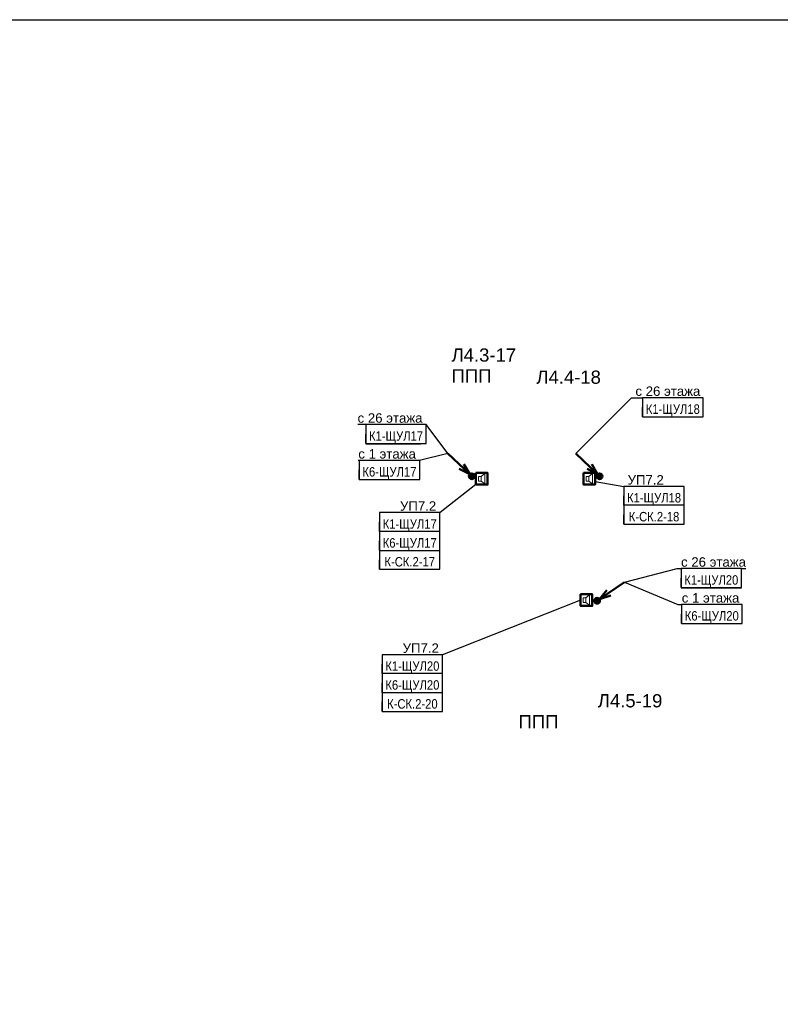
# Model space of a CAD drawing. Header units: millimetres. Extents: x -277772 to 277599, y -59564 to 282085.
# Tile 158 of 190: x 38121 to 58234, y -20849 to 5198. Entities that reach past the tile are written whole.
import ezdxf
from ezdxf import colors
from ezdxf.entities.mleader import LeaderData, LeaderLine
from ezdxf.enums import TextEntityAlignment as Align
from ezdxf.math import Vec2, Vec3

# ---------------------------------------------------------------- set-up
doc = ezdxf.new("R2018")
doc.units = ezdxf.units.MM
doc.set_wipeout_variables(frame=1)
doc.layers.add('UNPLOTTED', color=2, linetype='Continuous', plot=False)
for name, color, linetype, lineweight in [('КИП_выноска', 6, 'Continuous', 25), ('КИП_прибор', 140, 'Continuous', 50), ('КИП_трасса', 3, 'Continuous', 60)]:
    doc.layers.add(name, color=color, linetype=linetype, lineweight=lineweight)
doc.styles.add('CP.Text', font='arial.ttf')
doc.styles.add('GOST 2.304', font='arial.ttf', dxfattribs={"width": 0.85})
doc.linetypes.add('в трубе открыто', pattern='A,10,[133,ltypeshp.shx,S=0.75,R=0,X=-5,Y=2.5],-2.5,[130,ltypeshp.shx,S=2.5,R=-45,X=0,Y=0],-2.5', length=15)

# ---------------------------------------------------------------- blocks, each defined once
blk = doc.blocks.new('*U4')
at = {"color": 0}
blk.add_lwpolyline([(0, 410), (0, 0), (-569, 0), (-569, 410)], close=True, dxfattribs=at)
blk = doc.blocks.new('A$C449d8904')
blk.add_lwpolyline([(0, 309), (0, 0), (307, 0), (307, 309)], close=True)
at = {"lineweight": 18}
for points in [[(237, 17), (237, 292), (140, 216), (140, 91)], [(70, 216), (70, 91), (140, 91), (140, 216)]]:
    blk.add_lwpolyline(points, close=True, dxfattribs=at)
blk = doc.blocks.new('*U106')
at = {"lineweight": 50}
h = blk.add_hatch(color=256, dxfattribs=at)
h.dxf.hatch_style = 1
edge = h.paths.add_edge_path()
edge.add_arc((0, 0), 0.75, 34.4643, 394.4643)
for q in [(7.21, 4.95), (2.58, 2.86), (3.6, 1.38)]:
    blk.add_line((0.62, 0.42), q, dxfattribs=at)
blk.add_circle((0, 0), 0.75, dxfattribs=at)
blk = doc.blocks.new('_None')
blk = doc.blocks.new('*U58')
at = {"color": 0, "lineweight": 30, "width": 0.85, "flags": 104}
blk.add_attdef('ПРИМЕЧАНИЕ_2', text='', height=2.5, dxfattribs=at).set_placement((8, -7.53), align=Align.BOTTOM_CENTER)
at = {"color": 0, "lineweight": 30, "style": 'GOST 2.304', "width": 0.85}
for tag, p in [('ИМЯ_КАБЕЛЯ_2', (8, -7.5)), ('ИМЯ_КАБЕЛЯ_3', (8, -12.5)), ('ИМЯ_КАБЕЛЯ_4', (8, -17.5)), ('ИМЯ_КАБЕЛЯ_5', (8, -22.5)), ('ИМЯ_КАБЕЛЯ_6', (8, -27.5)), ('ИМЯ_КАБЕЛЯ_7', (8, -32.5)), ('ИМЯ_КАБЕЛЯ_8', (8, -37.5)), ('ИМЯ_КАБЕЛЯ_9', (8, -42.5))]:
    blk.add_attdef(tag, text='', height=2.5, dxfattribs=at).set_placement(p, align=Align.BOTTOM_CENTER)
at = {"linetype": 'Continuous'}
blk.add_wipeout([(0, 2.5), (16, 2.5), (16, -2.5), (0, -2.5)], dxfattribs=at)
at = {"color": 0}
blk.add_line((0, -2.5), (0, 0), dxfattribs=at)
at = {"color": 0, "linetype": 'Continuous'}
blk.add_lwpolyline([(0, -2.5), (16, -2.5), (16, 2.5), (0, 2.5)], close=True, dxfattribs=at)
at = {"color": 0, "linetype": 'Continuous', "lineweight": 30, "ltscale": 75, "width": 0.85, "flags": 104}
blk.add_attdef('ПРИМЕЧАНИЕ_1', text='', height=2.5, dxfattribs=at).set_placement((8, 3.61), align=Align.BOTTOM_CENTER)
at = {"color": 0, "lineweight": 30, "style": 'GOST 2.304', "width": 0.85}
blk.add_attdef('ИМЯ_КАБЕЛЯ_1', text='', height=2.5, dxfattribs=at).set_placement((8, -2.5), align=Align.BOTTOM_CENTER)
blk = doc.blocks.new('*U51')
at = {"lineweight": 50}
h = blk.add_hatch(color=256, dxfattribs=at)
h.dxf.hatch_style = 1
edge = h.paths.add_edge_path()
edge.add_arc((0, 0), 0.75, 136.2861, 496.2861)
for q in [(-6.32, 6.05), (-2.09, 3.24), (-3.33, 1.94)]:
    blk.add_line((-0.54, 0.52), q, dxfattribs=at)
blk.add_circle((0, 0), 0.75, dxfattribs=at)

msp = doc.modelspace()

# ---------------------------------------------------------------- linework, layer by layer
at = {"layer": 'КИП_трасса', "linetype": 'в трубе открыто', "ltscale": 100}
msp.add_line((53389, -10175), (53261, -10175), dxfattribs=at)

# ---------------------------------------------------------------- block references
at = {"layer": 'UNPLOTTED', "xscale": 100, "yscale": 100, "zscale": 100}
msp.add_blockref('*U4', (79632, -35802), dxfattribs=at)
at = {"layer": 'КИП_выноска', "xscale": 100, "yscale": 100, "zscale": 100}
for name, p in [('*U51', (50076, -6881)), ('*U51', (53456, -6881)), ('*U106', (53389, -10175))]:
    msp.add_blockref(name, p, dxfattribs=at)
at = {"layer": 'КИП_прибор'}
for p in [(53031, -7100), (52954, -10309)]:
    msp.add_blockref('A$C449d8904', p, dxfattribs=at)

# ---------------------------------------------------------------- texts
at = {"layer": 'UNPLOTTED', "style": 'CP.Text'}
for s, p in [('Л4.3-17', (49541, -3848)), ('ППП', (49541, -4400)), ('Л4.4-18', (51783, -4434)), ('Л4.5-19', (53408, -12994)), ('ППП', (51314, -13546))]:
    msp.add_text(s, height=350, dxfattribs=at).set_placement(p)

# ---------------------------------------------------------------- next in the draw order: leaders
at = {"layer": 'КИП_выноска'}
ml = msp.add_multileader_mtext('Standard', dxfattribs=at)
ml.set_content('с 26 этажа', color=256, style='CP.Text')
ml.set_leader_properties(color=256, linetype='ByLayer', lineweight=-1)
ml.set_arrow_properties(name='NONE')
ml.build(insert=Vec2(0, 0))
ml.multileader.update_dxf_attribs({"has_dogleg": 0, "text_left_attachment_type": 6, "text_right_attachment_type": 6, "dogleg_length": 0.5, "arrow_head_size": 300})
ctx = ml.context
ctx.base_point, ctx.char_height, ctx.arrow_head_size, ctx.landing_gap_size, ctx.plane_origin = Vec3(54303, -4804), 250, 300, 100, Vec3(60388, -7413)
ctx.left_attachment, ctx.right_attachment = 6, 6
notes = []
notes.append((ctx, [(0, (1, 1, 0), (54302, -4804), (1, 0), 0.5, [(0, [(52823, -6276)], 0, [])])]))
ctx.mtext.insert, ctx.mtext.width, ctx.mtext.flow_direction = Vec3(54403, -4504), 1767.11, 5
ctx.mtext.has_bg_fill, ctx.mtext.bg_color, ctx.mtext.bg_scale_factor, ctx.mtext.bg_transparency, ctx.mtext.use_window_bg_color = 1, -1027028792, 1.5, 0, 1
ml = msp.add_multileader_mtext('Standard', dxfattribs=at)
ml.set_content('с 26 этажа', color=256, style='CP.Text')
ml.set_leader_properties(color=256, linetype='ByLayer', lineweight=-1)
ml.set_arrow_properties(name='NONE')
ml.build(insert=Vec2(0, 0))
ml.multileader.update_dxf_attribs({"has_dogleg": 0, "text_left_attachment_type": 6, "text_right_attachment_type": 6, "dogleg_length": 0.5, "arrow_head_size": 300})
ctx = ml.context
ctx.base_point, ctx.char_height, ctx.arrow_head_size, ctx.landing_gap_size, ctx.plane_origin = Vec3(46984, -5514), 250, 300, 100, Vec3(53069, -8123)
ctx.left_attachment, ctx.right_attachment, ctx.text_align_type = 6, 6, 2
notes.append((ctx, [(1, (1, 1, 0), (48874, -5514), (-1, 0), 0.5, [(0, [(49444, -6276)], 0, [])])]))
ctx.mtext.insert, ctx.mtext.width, ctx.mtext.alignment, ctx.mtext.flow_direction = Vec3(48773, -5214), 1767.11, 3, 5
ctx.mtext.has_bg_fill, ctx.mtext.bg_color, ctx.mtext.bg_scale_factor, ctx.mtext.bg_transparency, ctx.mtext.use_window_bg_color = 1, -1027028792, 1.5, 0, 1
ml = msp.add_multileader_mtext('Standard', dxfattribs=at)
ml.set_content('УП7.2', color=256, style='CP.Text')
ml.set_leader_properties(color=256, linetype='ByLayer', lineweight=-1)
ml.set_arrow_properties(name='NONE')
ml.build(insert=Vec2(0, 0))
ml.multileader.update_dxf_attribs({"has_dogleg": 0, "text_left_attachment_type": 6, "text_right_attachment_type": 6, "dogleg_length": 0.5, "arrow_head_size": 300})
ctx = ml.context
ctx.base_point, ctx.char_height, ctx.arrow_head_size, ctx.landing_gap_size, ctx.plane_origin = Vec3(54096, -7149), 250, 300, 100, Vec3(56619, -9809)
ctx.left_attachment, ctx.right_attachment = 6, 6
notes.append((ctx, [(0, (1, 1, 0), (54095, -7149), (1, 0), 0.5, [(0, [(53338, -7023)], 0, [])])]))
ctx.mtext.insert, ctx.mtext.width, ctx.mtext.flow_direction = Vec3(54196, -6849), 1238.54, 5
ctx.mtext.has_bg_fill, ctx.mtext.bg_color, ctx.mtext.bg_scale_factor, ctx.mtext.bg_transparency, ctx.mtext.use_window_bg_color = 1, -1027028792, 1.5, 0, 1
ml = msp.add_multileader_mtext('Standard', dxfattribs=at)
ml.set_content('УП7.2', color=256, style='CP.Text')
ml.set_leader_properties(color=256, linetype='ByLayer', lineweight=-1)
ml.set_arrow_properties(name='NONE')
ml.build(insert=Vec2(0, 0))
ml.multileader.update_dxf_attribs({"has_dogleg": 0, "text_left_attachment_type": 6, "text_right_attachment_type": 6, "dogleg_length": 0.5, "arrow_head_size": 300})
ctx = ml.context
ctx.base_point, ctx.char_height, ctx.arrow_head_size, ctx.landing_gap_size, ctx.plane_origin = Vec3(48097, -7842), 250, 300, 100, Vec3(50159, -10502)
ctx.left_attachment, ctx.right_attachment, ctx.text_align_type = 6, 6, 2
notes.append((ctx, [(1, (1, 1, 0), (49236, -7842), (-1, 0), 0.5, [(0, [(50187, -7100)], 0, [])])]))
ctx.mtext.insert, ctx.mtext.width, ctx.mtext.alignment, ctx.mtext.flow_direction = Vec3(49135, -7542), 1238.54, 3, 5
ctx.mtext.has_bg_fill, ctx.mtext.bg_color, ctx.mtext.bg_scale_factor, ctx.mtext.bg_transparency, ctx.mtext.use_window_bg_color = 1, -1027028792, 1.5, 0, 1
ml = msp.add_multileader_mtext('Standard', dxfattribs=at)
ml.set_content('с 26 этажа', color=256, style='CP.Text')
ml.set_leader_properties(color=256, linetype='ByLayer', lineweight=-1)
ml.set_arrow_properties(name='NONE')
ml.build(insert=Vec2(0, 0))
ml.multileader.update_dxf_attribs({"has_dogleg": 0, "text_left_attachment_type": 6, "text_right_attachment_type": 6, "dogleg_length": 0.5, "arrow_head_size": 300})
ctx = ml.context
ctx.base_point, ctx.char_height, ctx.arrow_head_size, ctx.landing_gap_size, ctx.plane_origin = Vec3(55509, -9323), 250, 300, 100, Vec3(61594, -11932)
ctx.left_attachment, ctx.right_attachment = 6, 6
notes.append((ctx, [(0, (1, 1, 0), (55508, -9323), (1, 0), 0.5, [(0, [(54110, -9680)], 0, [])])]))
ctx.mtext.insert, ctx.mtext.width, ctx.mtext.flow_direction = Vec3(55609, -9023), 1767.11, 5
ctx.mtext.has_bg_fill, ctx.mtext.bg_color, ctx.mtext.bg_scale_factor, ctx.mtext.bg_transparency, ctx.mtext.use_window_bg_color = 1, -1027028792, 1.5, 0, 1
ml = msp.add_multileader_mtext('Standard', dxfattribs=at)
ml.set_content('УП7.2', color=256, style='CP.Text')
ml.set_leader_properties(color=256, linetype='ByLayer', lineweight=-1)
ml.set_arrow_properties(name='NONE')
ml.build(insert=Vec2(0, 0))
ml.multileader.update_dxf_attribs({"has_dogleg": 0, "text_left_attachment_type": 6, "text_right_attachment_type": 6, "dogleg_length": 0.5, "arrow_head_size": 300})
ctx = ml.context
ctx.base_point, ctx.char_height, ctx.arrow_head_size, ctx.landing_gap_size, ctx.plane_origin = Vec3(48166, -11601), 250, 300, 100, Vec3(50229, -14261)
ctx.left_attachment, ctx.right_attachment, ctx.text_align_type = 6, 6, 2
notes.append((ctx, [(1, (1, 1, 0), (49305, -11601), (-1, 0), 0.5, [(0, [(52954, -10154)], 0, [])])]))
ctx.mtext.insert, ctx.mtext.width, ctx.mtext.alignment, ctx.mtext.flow_direction = Vec3(49205, -11301), 1238.54, 3, 5
ctx.mtext.has_bg_fill, ctx.mtext.bg_color, ctx.mtext.bg_scale_factor, ctx.mtext.bg_transparency, ctx.mtext.use_window_bg_color = 1, -1027028792, 1.5, 0, 1
for ctx, leaders in notes:
    for number, flags, end, landing, length, lines in leaders:
        leader = LeaderData()
        leader.index, (leader.has_last_leader_line, leader.has_dogleg_vector, leader.attachment_direction) = number, flags
        leader.last_leader_point, leader.dogleg_vector, leader.dogleg_length = Vec3(end), Vec3(landing), length
        for number, points, colour, breaks in lines:
            line = LeaderLine()
            line.index, line.vertices, line.color, line.breaks = number, Vec3.list(points), colors.encode_raw_color(colour), breaks
            leader.lines.append(line)
        ctx.leaders.append(leader)

# ---------------------------------------------------------------- next in the draw order: block references
ref = msp.add_blockref('*U58', (54592, -5054), dxfattribs=dict(at, xscale=100, yscale=100, zscale=100))
lines = msp.add_mtext('\\W0.8500;', dxfattribs={"layer": '0', "color": 0, "linetype": 'Continuous', "lineweight": 30, "ltscale": 75, "insert": (55392, -4693), "char_height": 2.5, "attachment_point": 1})
ref.add_attrib('ПРИМЕЧАНИЕ_1', '', (55392, -4693), dxfattribs={"flags": 104}).embed_mtext(lines)
ref.add_attrib('ИМЯ_КАБЕЛЯ_1', 'К1-ЩУЛ18', dxfattribs={"layer": '0', "color": 0, "lineweight": 30, "height": 250, "style": 'GOST 2.304', "width": 0.85}).set_placement((55392, -5304), align=Align.BOTTOM_CENTER)
lines = msp.add_mtext('\\W0.8500;', dxfattribs={"layer": '0', "color": 0, "lineweight": 30, "insert": (55392, -5807), "char_height": 2.5, "attachment_point": 1})
ref.add_attrib('ПРИМЕЧАНИЕ_2', '', (55392, -5807), dxfattribs={"flags": 104}).embed_mtext(lines)
ref = msp.add_blockref('*U58', (54096, -7399), dxfattribs=dict(at, xscale=100, yscale=100, zscale=100))
lines = msp.add_mtext('\\W0.8500;', dxfattribs={"layer": '0', "color": 0, "linetype": 'Continuous', "lineweight": 30, "ltscale": 75, "insert": (54896, -7038), "char_height": 2.5, "attachment_point": 1})
ref.add_attrib('ПРИМЕЧАНИЕ_1', '', (54896, -7038), dxfattribs={"flags": 104}).embed_mtext(lines)
ref.add_attrib('ИМЯ_КАБЕЛЯ_1', 'К1-ЩУЛ18', dxfattribs={"layer": '0', "color": 0, "lineweight": 30, "height": 250, "style": 'GOST 2.304', "width": 0.85}).set_placement((54896, -7649), align=Align.BOTTOM_CENTER)
lines = msp.add_mtext('\\W0.8500;', dxfattribs={"layer": '0', "color": 0, "lineweight": 30, "insert": (54896, -8152), "char_height": 2.5, "attachment_point": 1})
ref.add_attrib('ПРИМЕЧАНИЕ_2', '', (54896, -8152), dxfattribs={"flags": 104}).embed_mtext(lines)
ref = msp.add_blockref('*U58', (47635, -8092), dxfattribs=dict(at, xscale=100, yscale=100, zscale=100))
lines = msp.add_mtext('\\W0.8500;', dxfattribs={"layer": '0', "color": 0, "linetype": 'Continuous', "lineweight": 30, "ltscale": 75, "insert": (48435, -7731), "char_height": 2.5, "attachment_point": 1})
ref.add_attrib('ПРИМЕЧАНИЕ_1', '', (48435, -7731), dxfattribs={"flags": 104}).embed_mtext(lines)
ref.add_attrib('ИМЯ_КАБЕЛЯ_1', 'К1-ЩУЛ17', dxfattribs={"layer": '0', "color": 0, "lineweight": 30, "height": 250, "style": 'GOST 2.304', "width": 0.85}).set_placement((48435, -8342), align=Align.BOTTOM_CENTER)
lines = msp.add_mtext('\\W0.8500;', dxfattribs={"layer": '0', "color": 0, "lineweight": 30, "insert": (48435, -8845), "char_height": 2.5, "attachment_point": 1})
ref.add_attrib('ПРИМЕЧАНИЕ_2', '', (48435, -8845), dxfattribs={"flags": 104}).embed_mtext(lines)
ref = msp.add_blockref('*U58', (47705, -11851), dxfattribs=dict(at, xscale=100, yscale=100, zscale=100))
lines = msp.add_mtext('\\W0.8500;', dxfattribs={"layer": '0', "color": 0, "linetype": 'Continuous', "lineweight": 30, "ltscale": 75, "insert": (48505, -11490), "char_height": 2.5, "attachment_point": 1})
ref.add_attrib('ПРИМЕЧАНИЕ_1', '', (48505, -11490), dxfattribs={"flags": 104}).embed_mtext(lines)
ref.add_attrib('ИМЯ_КАБЕЛЯ_1', 'К1-ЩУЛ20', dxfattribs={"layer": '0', "color": 0, "lineweight": 30, "height": 250, "style": 'GOST 2.304', "width": 0.85}).set_placement((48505, -12101), align=Align.BOTTOM_CENTER)
lines = msp.add_mtext('\\W0.8500;', dxfattribs={"layer": '0', "color": 0, "lineweight": 30, "insert": (48505, -12604), "char_height": 2.5, "attachment_point": 1})
ref.add_attrib('ПРИМЕЧАНИЕ_2', '', (48505, -12604), dxfattribs={"flags": 104}).embed_mtext(lines)
at = {"layer": 'КИП_прибор'}
msp.add_blockref('A$C449d8904', (50187, -7100), dxfattribs=at)

# ---------------------------------------------------------------- next in the draw order: leaders
at = {"layer": 'КИП_выноска'}
ml = msp.add_multileader_mtext('Standard', dxfattribs=at)
ml.set_content('с 1 этажа', color=256, style='CP.Text')
ml.set_leader_properties(color=256, linetype='ByLayer', lineweight=-1)
ml.set_arrow_properties(name='NONE')
ml.build(insert=Vec2(0, 0))
ml.multileader.update_dxf_attribs({"has_dogleg": 0, "text_left_attachment_type": 6, "text_right_attachment_type": 6, "dogleg_length": 0.5, "arrow_head_size": 300})
ctx = ml.context
ctx.base_point, ctx.char_height, ctx.arrow_head_size, ctx.landing_gap_size, ctx.plane_origin = Vec3(47003, -6463), 250, 300, 100, Vec3(53069, -9123)
ctx.left_attachment, ctx.right_attachment, ctx.text_align_type = 6, 6, 2
notes = []
notes.append((ctx, [(1, (1, 1, 0), (48698, -6463), (-1, 0), 0.5, [(0, [(49444, -6276)], 0, [])])]))
ctx.mtext.insert, ctx.mtext.width, ctx.mtext.alignment, ctx.mtext.flow_direction = Vec3(48598, -6163), 1647.48, 3, 5
ctx.mtext.has_bg_fill, ctx.mtext.bg_color, ctx.mtext.bg_scale_factor, ctx.mtext.bg_transparency, ctx.mtext.use_window_bg_color = 1, -1027028792, 1.5, 0, 1
ml = msp.add_multileader_mtext('Standard', dxfattribs=at)
ml.set_content('с 1 этажа', color=256, style='CP.Text')
ml.set_leader_properties(color=256, linetype='ByLayer', lineweight=-1)
ml.set_arrow_properties(name='NONE')
ml.build(insert=Vec2(0, 0))
ml.multileader.update_dxf_attribs({"has_dogleg": 0, "text_left_attachment_type": 6, "text_right_attachment_type": 6, "dogleg_length": 0.5, "arrow_head_size": 300})
ctx = ml.context
ctx.base_point, ctx.char_height, ctx.arrow_head_size, ctx.landing_gap_size, ctx.plane_origin = Vec3(55528, -10272), 250, 300, 100, Vec3(61594, -12932)
ctx.left_attachment, ctx.right_attachment = 6, 6
notes.append((ctx, [(0, (1, 1, 0), (55527, -10272), (1, 0), 0.5, [(0, [(54110, -9680)], 0, [])])]))
ctx.mtext.insert, ctx.mtext.width, ctx.mtext.flow_direction = Vec3(55628, -9972), 1647.48, 5
ctx.mtext.has_bg_fill, ctx.mtext.bg_color, ctx.mtext.bg_scale_factor, ctx.mtext.bg_transparency, ctx.mtext.use_window_bg_color = 1, -1027028792, 1.5, 0, 1
for ctx, leaders in notes:
    for number, flags, end, landing, length, lines in leaders:
        leader = LeaderData()
        leader.index, (leader.has_last_leader_line, leader.has_dogleg_vector, leader.attachment_direction) = number, flags
        leader.last_leader_point, leader.dogleg_vector, leader.dogleg_length = Vec3(end), Vec3(landing), length
        for number, points, colour, breaks in lines:
            line = LeaderLine()
            line.index, line.vertices, line.color, line.breaks = number, Vec3.list(points), colors.encode_raw_color(colour), breaks
            leader.lines.append(line)
        ctx.leaders.append(leader)

# ---------------------------------------------------------------- next in the draw order: block references
ref = msp.add_blockref('*U58', (47273, -5764), dxfattribs=dict(at, xscale=100, yscale=100, zscale=100))
lines = msp.add_mtext('\\W0.8500;', dxfattribs={"layer": '0', "color": 0, "linetype": 'Continuous', "lineweight": 30, "ltscale": 75, "insert": (48073, -5403), "char_height": 2.5, "attachment_point": 1})
ref.add_attrib('ПРИМЕЧАНИЕ_1', '', (48073, -5403), dxfattribs={"flags": 104}).embed_mtext(lines)
ref.add_attrib('ИМЯ_КАБЕЛЯ_1', 'К1-ЩУЛ17', dxfattribs={"layer": '0', "color": 0, "lineweight": 30, "height": 250, "style": 'GOST 2.304', "width": 0.85}).set_placement((48073, -6014), align=Align.BOTTOM_CENTER)
lines = msp.add_mtext('\\W0.8500;', dxfattribs={"layer": '0', "color": 0, "lineweight": 30, "insert": (48073, -6517), "char_height": 2.5, "attachment_point": 1})
ref.add_attrib('ПРИМЕЧАНИЕ_2', '', (48073, -6517), dxfattribs={"flags": 104}).embed_mtext(lines)
ref = msp.add_blockref('*U58', (54096, -7899), dxfattribs=dict(at, xscale=100, yscale=100, zscale=100))
lines = msp.add_mtext('\\W0.8500;', dxfattribs={"layer": '0', "color": 0, "linetype": 'Continuous', "lineweight": 30, "ltscale": 75, "insert": (54896, -7538), "char_height": 2.5, "attachment_point": 1})
ref.add_attrib('ПРИМЕЧАНИЕ_1', '', (54896, -7538), dxfattribs={"flags": 104}).embed_mtext(lines)
ref.add_attrib('ИМЯ_КАБЕЛЯ_1', 'К-СК.2-18', dxfattribs={"layer": '0', "color": 0, "lineweight": 30, "height": 250, "style": 'GOST 2.304', "width": 0.85}).set_placement((54896, -8149), align=Align.BOTTOM_CENTER)
lines = msp.add_mtext('\\W0.8500;', dxfattribs={"layer": '0', "color": 0, "lineweight": 30, "insert": (54896, -8652), "char_height": 2.5, "attachment_point": 1})
ref.add_attrib('ПРИМЕЧАНИЕ_2', '', (54896, -8652), dxfattribs={"flags": 104}).embed_mtext(lines)
ref = msp.add_blockref('*U58', (47635, -9092), dxfattribs=dict(at, xscale=100, yscale=100, zscale=100))
lines = msp.add_mtext('\\W0.8500;', dxfattribs={"layer": '0', "color": 0, "linetype": 'Continuous', "lineweight": 30, "ltscale": 75, "insert": (48435, -8731), "char_height": 2.5, "attachment_point": 1})
ref.add_attrib('ПРИМЕЧАНИЕ_1', '', (48435, -8731), dxfattribs={"flags": 104}).embed_mtext(lines)
ref.add_attrib('ИМЯ_КАБЕЛЯ_1', 'К-СК.2-17', dxfattribs={"layer": '0', "color": 0, "lineweight": 30, "height": 250, "style": 'GOST 2.304', "width": 0.85}).set_placement((48435, -9342), align=Align.BOTTOM_CENTER)
lines = msp.add_mtext('\\W0.8500;', dxfattribs={"layer": '0', "color": 0, "lineweight": 30, "insert": (48435, -9845), "char_height": 2.5, "attachment_point": 1})
ref.add_attrib('ПРИМЕЧАНИЕ_2', '', (48435, -9845), dxfattribs={"flags": 104}).embed_mtext(lines)
ref = msp.add_blockref('*U58', (55609, -9573), dxfattribs=dict(at, xscale=100, yscale=100, zscale=100))
lines = msp.add_mtext('\\W0.8500;', dxfattribs={"layer": '0', "color": 0, "linetype": 'Continuous', "lineweight": 30, "ltscale": 75, "insert": (56409, -9212), "char_height": 2.5, "attachment_point": 1})
ref.add_attrib('ПРИМЕЧАНИЕ_1', '', (56409, -9212), dxfattribs={"flags": 104}).embed_mtext(lines)
ref.add_attrib('ИМЯ_КАБЕЛЯ_1', 'К1-ЩУЛ20', dxfattribs={"layer": '0', "color": 0, "lineweight": 30, "height": 250, "style": 'GOST 2.304', "width": 0.85}).set_placement((56409, -9823), align=Align.BOTTOM_CENTER)
lines = msp.add_mtext('\\W0.8500;', dxfattribs={"layer": '0', "color": 0, "lineweight": 30, "insert": (56409, -10326), "char_height": 2.5, "attachment_point": 1})
ref.add_attrib('ПРИМЕЧАНИЕ_2', '', (56409, -10326), dxfattribs={"flags": 104}).embed_mtext(lines)
ref = msp.add_blockref('*U58', (47705, -12851), dxfattribs=dict(at, xscale=100, yscale=100, zscale=100))
lines = msp.add_mtext('\\W0.8500;', dxfattribs={"layer": '0', "color": 0, "linetype": 'Continuous', "lineweight": 30, "ltscale": 75, "insert": (48505, -12490), "char_height": 2.5, "attachment_point": 1})
ref.add_attrib('ПРИМЕЧАНИЕ_1', '', (48505, -12490), dxfattribs={"flags": 104}).embed_mtext(lines)
ref.add_attrib('ИМЯ_КАБЕЛЯ_1', 'К-СК.2-20', dxfattribs={"layer": '0', "color": 0, "lineweight": 30, "height": 250, "style": 'GOST 2.304', "width": 0.85}).set_placement((48505, -13101), align=Align.BOTTOM_CENTER)
lines = msp.add_mtext('\\W0.8500;', dxfattribs={"layer": '0', "color": 0, "lineweight": 30, "insert": (48505, -13604), "char_height": 2.5, "attachment_point": 1})
ref.add_attrib('ПРИМЕЧАНИЕ_2', '', (48505, -13604), dxfattribs={"flags": 104}).embed_mtext(lines)

# ---------------------------------------------------------------- next in the draw order: block references
ref = msp.add_blockref('*U58', (47098, -6713), dxfattribs=dict(at, xscale=100, yscale=100, zscale=100))
lines = msp.add_mtext('\\W0.8500;', dxfattribs={"layer": '0', "color": 0, "linetype": 'Continuous', "lineweight": 30, "ltscale": 75, "insert": (47898, -6352), "char_height": 2.5, "attachment_point": 1})
ref.add_attrib('ПРИМЕЧАНИЕ_1', '', (47898, -6352), dxfattribs={"flags": 104}).embed_mtext(lines)
ref.add_attrib('ИМЯ_КАБЕЛЯ_1', 'К6-ЩУЛ17', dxfattribs={"layer": '0', "color": 0, "lineweight": 30, "height": 250, "style": 'GOST 2.304', "width": 0.85}).set_placement((47898, -6963), align=Align.BOTTOM_CENTER)
lines = msp.add_mtext('\\W0.8500;', dxfattribs={"layer": '0', "color": 0, "lineweight": 30, "insert": (47898, -7466), "char_height": 2.5, "attachment_point": 1})
ref.add_attrib('ПРИМЕЧАНИЕ_2', '', (47898, -7466), dxfattribs={"flags": 104}).embed_mtext(lines)
ref = msp.add_blockref('*U58', (47635, -8592), dxfattribs=dict(at, xscale=100, yscale=100, zscale=100))
lines = msp.add_mtext('\\W0.8500;', dxfattribs={"layer": '0', "color": 0, "linetype": 'Continuous', "lineweight": 30, "ltscale": 75, "insert": (48435, -8231), "char_height": 2.5, "attachment_point": 1})
ref.add_attrib('ПРИМЕЧАНИЕ_1', '', (48435, -8231), dxfattribs={"flags": 104}).embed_mtext(lines)
ref.add_attrib('ИМЯ_КАБЕЛЯ_1', 'К6-ЩУЛ17', dxfattribs={"layer": '0', "color": 0, "lineweight": 30, "height": 250, "style": 'GOST 2.304', "width": 0.85}).set_placement((48435, -8842), align=Align.BOTTOM_CENTER)
lines = msp.add_mtext('\\W0.8500;', dxfattribs={"layer": '0', "color": 0, "lineweight": 30, "insert": (48435, -9345), "char_height": 2.5, "attachment_point": 1})
ref.add_attrib('ПРИМЕЧАНИЕ_2', '', (48435, -9345), dxfattribs={"flags": 104}).embed_mtext(lines)
ref = msp.add_blockref('*U58', (55622, -10522), dxfattribs=dict(at, xscale=100, yscale=100, zscale=100))
lines = msp.add_mtext('\\W0.8500;', dxfattribs={"layer": '0', "color": 0, "linetype": 'Continuous', "lineweight": 30, "ltscale": 75, "insert": (56422, -10161), "char_height": 2.5, "attachment_point": 1})
ref.add_attrib('ПРИМЕЧАНИЕ_1', '', (56422, -10161), dxfattribs={"flags": 104}).embed_mtext(lines)
ref.add_attrib('ИМЯ_КАБЕЛЯ_1', 'К6-ЩУЛ20', dxfattribs={"layer": '0', "color": 0, "lineweight": 30, "height": 250, "style": 'GOST 2.304', "width": 0.85}).set_placement((56422, -10772), align=Align.BOTTOM_CENTER)
lines = msp.add_mtext('\\W0.8500;', dxfattribs={"layer": '0', "color": 0, "lineweight": 30, "insert": (56422, -11275), "char_height": 2.5, "attachment_point": 1})
ref.add_attrib('ПРИМЕЧАНИЕ_2', '', (56422, -11275), dxfattribs={"flags": 104}).embed_mtext(lines)
ref = msp.add_blockref('*U58', (47705, -12351), dxfattribs=dict(at, xscale=100, yscale=100, zscale=100))
lines = msp.add_mtext('\\W0.8500;', dxfattribs={"layer": '0', "color": 0, "linetype": 'Continuous', "lineweight": 30, "ltscale": 75, "insert": (48505, -11990), "char_height": 2.5, "attachment_point": 1})
ref.add_attrib('ПРИМЕЧАНИЕ_1', '', (48505, -11990), dxfattribs={"flags": 104}).embed_mtext(lines)
ref.add_attrib('ИМЯ_КАБЕЛЯ_1', 'К6-ЩУЛ20', dxfattribs={"layer": '0', "color": 0, "lineweight": 30, "height": 250, "style": 'GOST 2.304', "width": 0.85}).set_placement((48505, -12601), align=Align.BOTTOM_CENTER)
lines = msp.add_mtext('\\W0.8500;', dxfattribs={"layer": '0', "color": 0, "lineweight": 30, "insert": (48505, -13104), "char_height": 2.5, "attachment_point": 1})
ref.add_attrib('ПРИМЕЧАНИЕ_2', '', (48505, -13104), dxfattribs={"flags": 104}).embed_mtext(lines)

doc.saveas('drawing.dxf')
